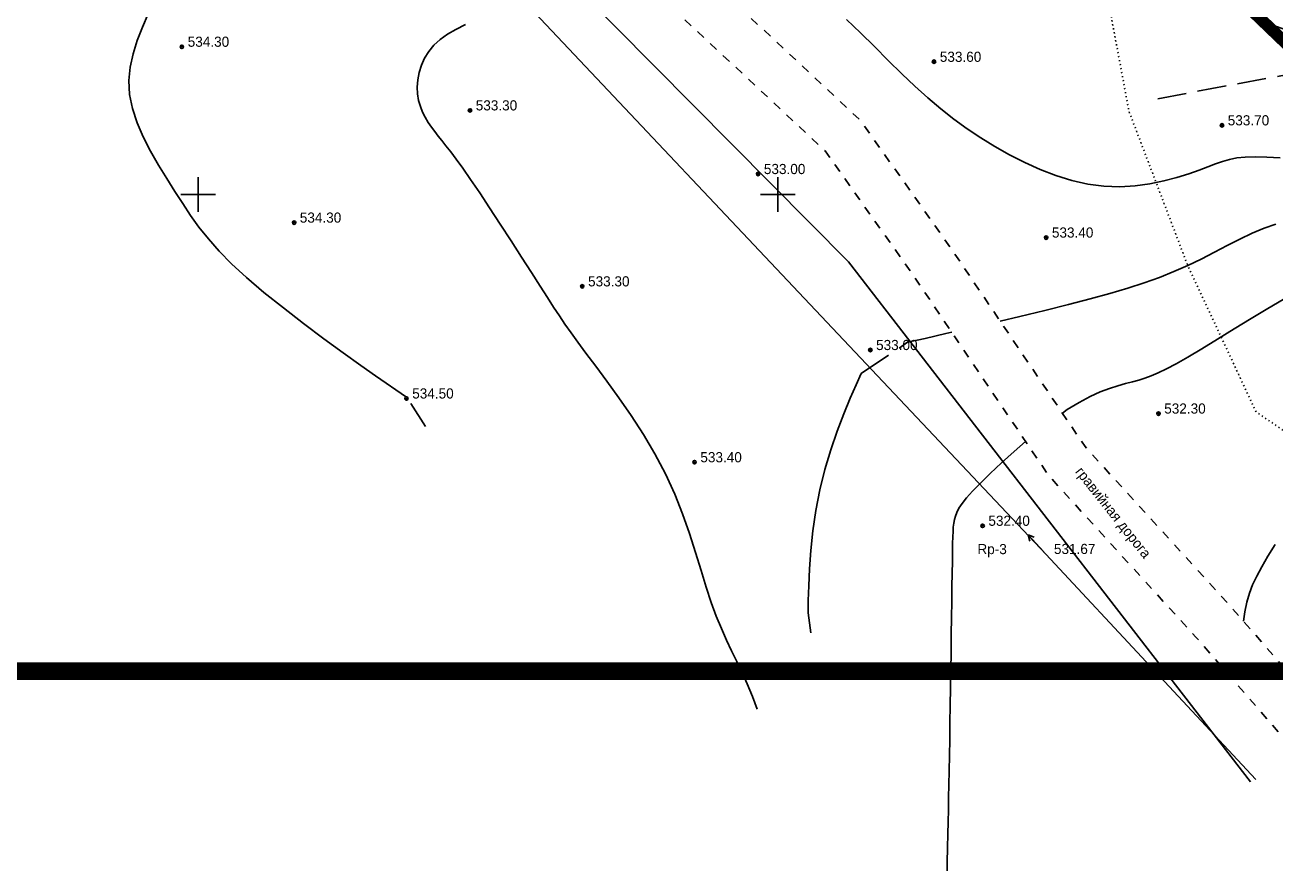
# Model space of a CAD drawing. Extents: x 0 to 361260, y 0 to 4201817.
# Tile 109 of 256: x 360385 to 360493, y 4200192 to 4200265. Entities that reach past the tile are written whole.
import ezdxf

# ---------------------------------------------------------------- set-up
doc = ezdxf.new("R2010")
doc.units = 0
doc.header["$LTSCALE"] = 0.5
doc.header["$MEASUREMENT"] = 0
doc.header["$PDMODE"] = 32
doc.header["$PDSIZE"] = 0.3
for name, pattern in [('CONTI', [0]), ('GOST2.303 6', [12, 8, -1.5, 1, -1.5]), ('Д_ТРОТ_ТРУБА', [3, 1.5, -1.5]), ('ДОРОГИ_ГРУНТ', [7, 5, -2]), ('ДОРОГИ_СТРОЯЩ', [9, 8, -1]), ('Контура низ откосов  Штриховая 0.1-0.5 - - - - - - -', [0.6, 0.1, -0.5])]:
    doc.linetypes.add(name, pattern=pattern)
for name, color, linetype in [('(004) Точки рельефа', 7, 'Continuous'), ('(014) Водопровод', 5, 'ИК_Водопровод -------в--------'), ('(022) Возд. Линии', 7, 'Continuous'), ('(025) Дорога', 7, 'Continuous'), ('(034) Формы рельефа', 32, 'Continuous'), ('GORIZDEFAULT', 32, 'CONTI'), ('PI_TTDEFAULT', 5, 'CONTI'), ('SETKR', 2, 'CONTI'), ('ХХХ оформление', 7, 'ИК_Водопровод -------в--------')]:
    doc.layers.add(name, color=color, linetype=linetype)
doc.styles.add('BM-431', font='txt')
doc.styles.add('D-431', font='txt')
doc.linetypes.add('ИК_Водопровод -------в--------', pattern='A,9,-0.6,["В",Standard,S=1.2,R=0,X=0,Y=-0.6],-1.2', length=10.8)

# ---------------------------------------------------------------- blocks, each defined once
blk = doc.blocks.new('BL_333')
at = {"color": 0}
for p, q in [((0, -1.5), (0, 1.5)), ((-1.5, 0), (1.5, 0))]:
    blk.add_line(p, q, dxfattribs=at)
blk = doc.blocks.new('S1')
at = {"layer": '(022) Возд. Линии'}
for p, q in [((-2, 0), (-1.5, 0.25)), ((-2, 0), (-1.5, -0.25)), ((0, 0), (-2, 0))]:
    blk.add_line(p, q, dxfattribs=at)

msp = doc.modelspace()

# ---------------------------------------------------------------- linework, layer by layer
at = {"layer": '(014) Водопровод', "flags": 128}
msp.add_lwpolyline([(360036.438, 4200773.015), (360047.098, 4200750.311), (360089.76, 4200681.101), (360107.619, 4200655.796), (360141.826, 4200594.039), (360149.345, 4200579.998), (360206.507, 4200508.61), (360230.262, 4200479.387), (360306.281, 4200388.525), (360409.154, 4200291.553), (360456.114, 4200244.191), (360490.793, 4200199.337)], dxfattribs=at)
at = {"layer": '(025) Дорога', "linetype": 'Д_ТРОТ_ТРУБА', "flags": 128}
for points in [[(360044.195, 4200796.012), (360041.816, 4200791.773), (360042.358, 4200788.304), (360046.087, 4200780.21), (360059.012, 4200755.887), (360082.266, 4200713.415), (360119.837, 4200651.911), (360154.248, 4200588.273), (360168.952, 4200565.337), (360182.618, 4200547.766), (360213.043, 4200512.044), (360268.283, 4200446.262), (360308.926, 4200401.534), (360387.369, 4200322.593), (360428.116, 4200283.497), (360457.116, 4200256.42), (360464.886, 4200245.444), (360476.507, 4200228.263), (360489.06, 4200214.493), (360499.065, 4200202.984)], [(360034.859, 4200791.392), (360036.733, 4200790.501), (360038.761, 4200786.553), (360042.501, 4200778.433), (360055.492, 4200753.988), (360078.803, 4200711.411), (360116.369, 4200649.915), (360150.8, 4200586.24), (360165.682, 4200563.025), (360179.515, 4200545.24), (360209.989, 4200509.461), (360265.27, 4200443.63), (360306.026, 4200398.778), (360384.565, 4200319.74), (360425.367, 4200280.592), (360454.087, 4200253.775), (360461.596, 4200243.167), (360473.356, 4200225.782), (360486.072, 4200211.833), (360495.233, 4200201.295)]]:
    msp.add_lwpolyline(points, dxfattribs=at)
at = {"layer": '(034) Формы рельефа', "linetype": 'ДОРОГИ_ГРУНТ', "flags": 128}
msp.add_lwpolyline([(360482.781, 4200258.269), (360503.36, 4200262.12), (360540.16, 4200273.49), (360571.629, 4200283.566), (360597.478, 4200285.82), (360621.43, 4200291.754), (360645.869, 4200300.203), (360663.014, 4200309.823), (360672.864, 4200318.692), (360696.547, 4200338.682), (360725.059, 4200358.436), (360749.385, 4200374.03), (360784.309, 4200395.099), (360811.615, 4200410.2), (360839.044, 4200435.53), (360866.689, 4200461.551), (360893.596, 4200482.577), (360919.739, 4200495.686), (360930.957, 4200499.104), (360950, 4200501.5), (360970.569, 4200508.087), (360980.41, 4200514.465), (360985.626, 4200527.791), (360988.679, 4200544.648), (360993.436, 4200584.307), (360994.52, 4200600.42), (360996.832, 4200613.062), (361003.742, 4200621.144), (361014.029, 4200628.488), (361032.05, 4200637.005), (361049.856, 4200645.42), (361060.221, 4200655.432), (361085.506, 4200687.483), (361100.578, 4200706.587), (361115.074, 4200727.431), (361116.743, 4200734.74), (361120.605, 4200787.819), (361123, 4200820.4), (361129.426, 4200846.644), (361137.082, 4200864.849), (361150.22, 4200896.626), (361157.514, 4200904.483), (361166.834, 4200910.639), (361175.773, 4200914.26)], dxfattribs=at)
at = {"layer": '(034) Формы рельефа', "linetype": 'Контура низ откосов  Штриховая 0.1-0.5 - - - - - - -', "elevation": 551.5, "flags": 128}
msp.add_lwpolyline([(360422.83, 4200713.783), (360423.97, 4200705.819), (360427.685, 4200701.92), (360438.089, 4200692.203), (360444.772, 4200681.827), (360448.259, 4200670.998), (360450.858, 4200660.367), (360451.5, 4200650), (360452.26, 4200641.32), (360452.585, 4200627.311), (360450.57, 4200616.24), (360445.21, 4200606.184), (360443.127, 4200599.811), (360443.127, 4200594.447), (360440.18, 4200585.94), (360438.18, 4200576.565), (360433.658, 4200559.69), (360431.833, 4200542.201), (360430.991, 4200533.035), (360432.095, 4200525.76), (360437.187, 4200508.125), (360440.65, 4200493.709), (360441.089, 4200478.084), (360439.308, 4200458.162), (360430.259, 4200449.118), (360426.674, 4200438.489), (360422.73, 4200422.51), (360418.644, 4200410.398), (360417.818, 4200392.146), (360421.895, 4200384.058), (360430.882, 4200374.337), (360447.898, 4200352.108), (360452.902, 4200343.334), (360452.08, 4200339.39), (360446.662, 4200333.704), (360444.483, 4200327.826), (360445.031, 4200322.387), (360447.47, 4200316.95), (360452.542, 4200310.709), (360466.922, 4200300.698), (360474.36, 4200289.513), (360476.648, 4200283.775), (360478.533, 4200277.019), (360478.237, 4200268.173), (360480.299, 4200257.19), (360485.37, 4200243.88), (360491.26, 4200231.27), (360501.642, 4200224.105), (360508.221, 4200218.932), (360521.671, 4200212.949)], dxfattribs=at)
at = {"ltscale": 0.149071, "const_width": 0.1}
msp.add_lwpolyline([(360052.603, 4200791.717), (360231.678, 4200514.752), (360505.949, 4200251.426), (361159.312, 4200611.473), (360744.344, 4201172.914)], dxfattribs=at)
at = {"color": 1, "linetype": 'GOST2.303 6', "lineweight": 30, "const_width": 1.035}
msp.add_lwpolyline([(360055.869, 4200786.666), (360747.942, 4201168.046), (361159.312, 4200611.473), (360505.949, 4200251.426), (360231.678, 4200514.752)], close=True, dxfattribs=at)
at = {"linetype": 'Continuous', "elevation": 1.643}
msp.add_lwpolyline([(359968.105, 4200751.148), (360144.875, 4200568.598), (360208.905, 4200501.768), (360248.135, 4200449.088), (360280.365, 4200400.868), (360329.345, 4200345.008), (360410.625, 4200285.188), (360473.125, 4200218.998), (360491.256, 4200199.541)], dxfattribs=at)
at = {"layer": 'GORIZDEFAULT', "color": 32}
for points in [[(360417.96, 4200232.52, 534.5), (360415.3, 4200234.36, 534.5), (360414.03, 4200235.27, 534.5), (360412.51, 4200236.35, 534.5), (360410.84, 4200237.57, 534.5), (360409.09, 4200238.88, 534.5), (360407.34, 4200240.22, 534.5), (360405.67, 4200241.56, 534.5), (360404.16, 4200242.84, 534.5), (360402.87, 4200244.03, 534.5), (360401.79, 4200245.13, 534.5), (360400.87, 4200246.18, 534.5), (360400.06, 4200247.2, 534.5), (360399.34, 4200248.2, 534.5), (360398.66, 4200249.22, 534.5), (360397.99, 4200250.28, 534.5), (360397.28, 4200251.39, 534.5), (360396.57, 4200252.55, 534.5), (360395.88, 4200253.75, 534.5), (360395.26, 4200254.97, 534.5), (360394.73, 4200256.2, 534.5), (360394.32, 4200257.43, 534.5), (360394.08, 4200258.64, 534.5), (360394.02, 4200259.83, 534.5), (360394.12, 4200260.99, 534.5), (360394.37, 4200262.15, 534.5), (360394.73, 4200263.29, 534.5), (360395.18, 4200264.44, 534.5), (360395.69, 4200265.59, 534.5)], [(360448.212, 4200205.621, 533.5), (360447.81, 4200206.72, 533.5), (360447.37, 4200207.8, 533.5), (360446.93, 4200208.79, 533.5), (360446.48, 4200209.73, 533.5), (360446.02, 4200210.65, 533.5), (360445.57, 4200211.58, 533.5), (360445.13, 4200212.56, 533.5), (360444.68, 4200213.63, 533.5), (360444.25, 4200214.81, 533.5), (360443.82, 4200216.13, 533.5), (360443.38, 4200217.58, 533.5), (360442.9, 4200219.13, 533.5), (360442.38, 4200220.76, 533.5), (360441.79, 4200222.45, 533.5), (360441.11, 4200224.17, 533.5), (360440.31, 4200225.91, 533.5), (360439.4, 4200227.63, 533.5), (360438.4, 4200229.32, 533.5), (360437.34, 4200230.95, 533.5), (360436.28, 4200232.48, 533.5), (360435.25, 4200233.91, 533.5), (360434.3, 4200235.19, 533.5), (360433.45, 4200236.32, 533.5), (360432.75, 4200237.26, 533.5), (360432.16, 4200238.08, 533.5), (360431.64, 4200238.81, 533.5), (360431.16, 4200239.53, 533.5), (360430.66, 4200240.28, 533.5), (360430.12, 4200241.12, 533.5), (360429.49, 4200242.11, 533.5), (360428.74, 4200243.29, 533.5), (360427.89, 4200244.61, 533.5), (360426.99, 4200246.02, 533.5), (360426.06, 4200247.45, 533.5), (360425.14, 4200248.85, 533.5), (360424.28, 4200250.16, 533.5), (360423.5, 4200251.31, 533.5), (360422.83, 4200252.27, 533.5), (360422.26, 4200253.06, 533.5), (360421.78, 4200253.69, 533.5), (360421.37, 4200254.22, 533.5), (360421.02, 4200254.66, 533.5), (360420.7, 4200255.05, 533.5), (360420.4, 4200255.43, 533.5), (360420.11, 4200255.82, 533.5), (360419.83, 4200256.23, 533.5), (360419.57, 4200256.67, 533.5), (360419.35, 4200257.12, 533.5), (360419.16, 4200257.61, 533.5), (360419.01, 4200258.13, 533.5), (360418.92, 4200258.69, 533.5), (360418.9, 4200259.28, 533.5), (360418.94, 4200259.9, 533.5), (360419.06, 4200260.53, 533.5), (360419.25, 4200261.16, 533.5), (360419.52, 4200261.77, 533.5), (360419.88, 4200262.35, 533.5), (360420.32, 4200262.89, 533.5), (360420.86, 4200263.38, 533.5), (360421.5, 4200263.83, 533.5), (360422.23, 4200264.25, 533.5), (360423.07, 4200264.66, 533.5)], [(360455.92, 4200265.11, 533.5), (360457.14, 4200263.95, 533.5), (360458.34, 4200262.77, 533.5), (360459.52, 4200261.58, 533.5), (360460.69, 4200260.43, 533.5), (360461.83, 4200259.36, 533.5), (360462.95, 4200258.35, 533.5), (360464.07, 4200257.41, 533.5), (360465.2, 4200256.52, 533.5), (360466.35, 4200255.68, 533.5), (360467.52, 4200254.89, 533.5), (360468.74, 4200254.14, 533.5), (360470, 4200253.43, 533.5), (360471.3, 4200252.76, 533.5), (360472.64, 4200252.16, 533.5), (360474, 4200251.64, 533.5), (360475.38, 4200251.21, 533.5), (360476.76, 4200250.9, 533.5), (360478.14, 4200250.72, 533.5), (360479.5, 4200250.68, 533.5), (360480.83, 4200250.76, 533.5), (360482.11, 4200250.94, 533.5), (360483.32, 4200251.18, 533.5), (360484.44, 4200251.47, 533.5), (360485.46, 4200251.79, 533.5), (360486.35, 4200252.1, 533.5), (360487.11, 4200252.39, 533.5), (360487.77, 4200252.64, 533.5), (360488.37, 4200252.86, 533.5), (360488.97, 4200253.03, 533.5), (360489.61, 4200253.16, 533.5), (360490.33, 4200253.24, 533.5), (360491.18, 4200253.27, 533.5), (360492.19, 4200253.24, 533.5), (360493.35, 4200253.17, 533.5)], [(360455.92, 4200265.11, 533.5), (360457.14, 4200263.95, 533.5), (360458.34, 4200262.77, 533.5), (360459.52, 4200261.58, 533.5), (360460.69, 4200260.43, 533.5), (360461.83, 4200259.36, 533.5), (360462.95, 4200258.35, 533.5), (360464.07, 4200257.41, 533.5), (360465.2, 4200256.52, 533.5), (360466.35, 4200255.68, 533.5), (360467.52, 4200254.89, 533.5), (360468.74, 4200254.14, 533.5), (360470, 4200253.43, 533.5), (360471.3, 4200252.76, 533.5), (360472.64, 4200252.16, 533.5), (360474, 4200251.64, 533.5), (360475.38, 4200251.21, 533.5), (360476.76, 4200250.9, 533.5), (360478.14, 4200250.72, 533.5), (360479.5, 4200250.68, 533.5), (360480.83, 4200250.76, 533.5), (360482.11, 4200250.94, 533.5), (360483.32, 4200251.18, 533.5), (360484.44, 4200251.47, 533.5), (360485.46, 4200251.79, 533.5), (360486.35, 4200252.1, 533.5), (360487.11, 4200252.39, 533.5), (360487.77, 4200252.64, 533.5), (360488.37, 4200252.86, 533.5), (360488.97, 4200253.03, 533.5), (360489.61, 4200253.16, 533.5), (360490.33, 4200253.24, 533.5), (360491.18, 4200253.27, 533.5), (360492.19, 4200253.24, 533.5), (360493.35, 4200253.17, 533.5)], [(360492.28, 4200264.77, 534.5), (360494.25, 4200264.07, 534.5)], [(360469.183, 4200239.091, 533), (360470.87, 4200239.49, 533), (360473.03, 4200240.01, 533), (360475.08, 4200240.52, 533), (360476.95, 4200241, 533), (360478.64, 4200241.47, 533), (360480.19, 4200241.93, 533), (360481.61, 4200242.39, 533), (360482.93, 4200242.86, 533), (360484.18, 4200243.36, 533), (360485.37, 4200243.88, 533), (360486.54, 4200244.44, 533), (360487.67, 4200245.03, 533), (360488.78, 4200245.61, 533), (360489.87, 4200246.16, 533), (360490.93, 4200246.66, 533), (360491.96, 4200247.1, 533), (360492.97, 4200247.44, 533)], [(360474.553, 4200231.152, 532.5), (360474.98, 4200231.45, 532.5), (360476.01, 4200232.08, 532.5), (360476.95, 4200232.59, 532.5), (360477.82, 4200232.98, 532.5), (360478.62, 4200233.28, 532.5), (360479.34, 4200233.51, 532.5), (360480, 4200233.7, 532.5), (360480.6, 4200233.85, 532.5), (360481.14, 4200234, 532.5), (360481.67, 4200234.16, 532.5), (360482.22, 4200234.36, 532.5), (360482.83, 4200234.62, 532.5), (360483.53, 4200234.96, 532.5), (360484.37, 4200235.41, 532.5), (360485.38, 4200235.99, 532.5), (360486.58, 4200236.71, 532.5), (360487.94, 4200237.53, 532.5), (360489.38, 4200238.42, 532.5), (360490.84, 4200239.31, 532.5), (360492.27, 4200240.17, 532.5), (360493.59, 4200240.95, 532.5)], [(360460.46, 4200236.76, 533), (360461.2, 4200237.26, 533), (360462.71, 4200237.6, 533), (360464.51, 4200238.01, 533), (360465.008, 4200238.123, 533)], [(360452.86, 4200212.19, 533), (360452.61, 4200213.93, 533), (360452.63, 4200214.99, 533), (360452.67, 4200216.26, 533), (360452.74, 4200217.72, 533), (360452.85, 4200219.31, 533), (360453.03, 4200221.01, 533), (360453.28, 4200222.76, 533), (360453.63, 4200224.53, 533), (360454.06, 4200226.28, 533), (360454.57, 4200227.98, 533), (360455.13, 4200229.59, 533), (360455.69, 4200231.08, 533), (360456.24, 4200232.43, 533), (360456.75, 4200233.6, 533), (360457.18, 4200234.56, 533), (360459.56, 4200236.16, 533)], [(360419.606, 4200229.988, 534.5), (360418.33, 4200231.97, 534.5)], [(360464.605, 4200191.657, 532.5), (360464.62, 4200192.4, 532.5), (360464.65, 4200193.68, 532.5), (360464.68, 4200194.82, 532.5), (360464.7, 4200195.89, 532.5), (360464.72, 4200196.93, 532.5), (360464.74, 4200197.99, 532.5), (360464.77, 4200199.1, 532.5), (360464.79, 4200200.31, 532.5), (360464.81, 4200201.62, 532.5), (360464.83, 4200203, 532.5), (360464.85, 4200204.45, 532.5), (360464.88, 4200205.94, 532.5), (360464.9, 4200207.46, 532.5), (360464.93, 4200209, 532.5), (360464.95, 4200210.54, 532.5), (360464.97, 4200212.05, 532.5), (360464.99, 4200213.51, 532.5), (360465.01, 4200214.9, 532.5), (360465.03, 4200216.18, 532.5), (360465.05, 4200217.34, 532.5), (360465.06, 4200218.36, 532.5), (360465.07, 4200219.2, 532.5), (360465.08, 4200219.9, 532.5), (360465.1, 4200220.47, 532.5), (360465.12, 4200220.93, 532.5), (360465.14, 4200221.32, 532.5), (360465.19, 4200221.66, 532.5), (360465.24, 4200221.97, 532.5), (360465.32, 4200222.27, 532.5), (360465.45, 4200222.59, 532.5), (360465.63, 4200222.94, 532.5), (360465.91, 4200223.35, 532.5), (360466.29, 4200223.84, 532.5), (360466.81, 4200224.42, 532.5), (360467.48, 4200225.12, 532.5), (360468.32, 4200225.95, 532.5), (360469.3, 4200226.87, 532.5), (360470.38, 4200227.84, 532.5), (360471.381, 4200228.702, 532.5)], [(360490.188, 4200213.195, 531.5), (360490.3, 4200214.01, 531.5), (360490.47, 4200214.84, 531.5), (360490.69, 4200215.61, 531.5), (360490.97, 4200216.34, 531.5), (360491.32, 4200217.09, 531.5), (360491.76, 4200217.9, 531.5), (360492.29, 4200218.8, 531.5), (360492.92, 4200219.82, 531.5)]]:
    msp.add_polyline3d(points, dxfattribs=at)
at = {"layer": 'PI_TTDEFAULT', "color": 5}
for p in [(360398.59, 4200262.75, 534.3), (360463.48, 4200261.46, 533.6), (360423.45, 4200257.26, 533.3), (360488.33, 4200255.97, 533.7), (360448.3, 4200251.78, 533), (360408.27, 4200247.58, 534.3), (360473.16, 4200246.29, 533.4), (360433.13, 4200242.09, 533.3), (360457.99, 4200236.6, 533), (360417.96, 4200232.41, 534.5), (360482.85, 4200231.11, 532.3), (360442.82, 4200226.92, 533.4), (360467.67, 4200221.43, 532.4)]:
    msp.add_point(p, dxfattribs=at)
at = {"layer": 'ХХХ оформление', "color": 0, "linetype": 'ByBlock', "ltscale": 1000, "const_width": 1.5, "elevation": 533.015}
msp.add_lwpolyline([(359905.241, 4200208.891), (361175.241, 4200208.891), (361175.241, 4201313.891), (359905.241, 4201313.891)], close=True, dxfattribs=at)

# ---------------------------------------------------------------- block references
at = {"layer": '(022) Возд. Линии', "rotation": 312.9794255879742}
msp.add_blockref('S1', (360472.954, 4200219.176, -23.364), dxfattribs=at)
at = {"layer": 'SETKR', "color": 92}
for p in [(360400, 4200250), (360450, 4200250)]:
    msp.add_blockref('BL_333', p, dxfattribs=at)

# ---------------------------------------------------------------- texts
at = {"layer": '(004) Точки рельефа', "style": 'D-431'}
for s, p in [('534.30', (360399.09, 4200262.75)), ('533.60', (360463.98, 4200261.45)), ('533.30', (360423.94, 4200257.26)), ('533.70', (360488.82, 4200255.97)), ('533.00', (360448.8, 4200251.77)), ('534.30', (360408.76, 4200247.58)), ('533.40', (360473.65, 4200246.29)), ('533.30', (360433.63, 4200242.08)), ('533.00', (360458.48, 4200236.59)), ('534.50', (360418.46, 4200232.41)), ('532.30', (360483.34, 4200231.11)), ('533.40', (360443.32, 4200226.91)), ('532.40', (360468.17, 4200221.43)), ('Rp-3', (360467.223, 4200218.986, -23.364)), ('531.67', (360473.825, 4200218.998, -555.023))]:
    msp.add_text(s, height=0.875, dxfattribs=at).set_placement(p)
at = {"layer": '(025) Дорога', "linetype": 'ДОРОГИ_СТРОЯЩ', "style": 'BM-431'}
msp.add_text('гравийная дорога', height=0.875, rotation=308.42462, dxfattribs=at).set_placement((360475.614, 4200226.078, -555.023))

doc.saveas('drawing.dxf')
